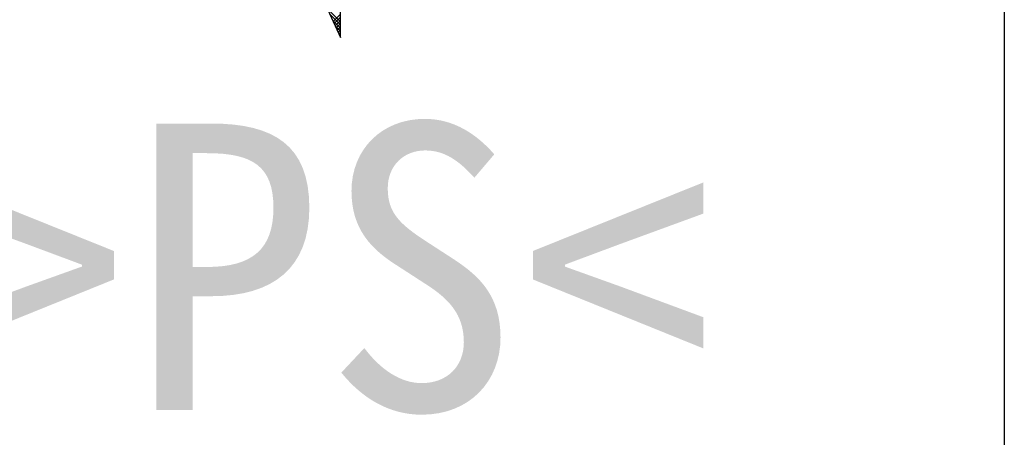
# Model space of a CAD drawing. Extents: x 641 to 1470, y 11 to 605.
# Tile 11 of 17: x 1265.18 to 1282.35, y 91.48 to 98.77. Entities that reach past the tile are written whole.
import ezdxf

# ---------------------------------------------------------------- set-up
doc = ezdxf.new("R2010")
doc.units = 0
doc.header["$MEASUREMENT"] = 0
doc.layers.get('0').update_dxf_attribs({"linetype": 'CONTINUOUS'})
doc.layers.add('M21-1', color=2, linetype='CONTINUOUS')
doc.layers.add('M8-2', color=2, linetype='CONTINUOUS')
doc.layers.add('粗实线', color=2, linetype='CONTINUOUS', lineweight=35)
doc.styles.add('宋体', font='txt')

msp = doc.modelspace()

# ---------------------------------------------------------------- linework, layer by layer
at = {"color": 7, "linetype": 'Continuous'}
for p, q in [((1270.7763, 98.453), (1270.7763, 100.2519)), ((1270.3282, 99.4279), (1270.7763, 98.453))]:
    msp.add_line(p, q, dxfattribs=at)
at = {"color": 2, "linetype": 'Continuous'}
for p, q in [((1270.5422, 98.9624), (1270.7763, 98.7283)), ((1270.5891, 98.8604), (1270.7763, 98.6731)), ((1270.636, 98.7583), (1270.7763, 98.618)), ((1270.6471, 98.7342), (1270.7763, 98.8634)), ((1270.6644, 98.6964), (1270.7763, 98.8082)), ((1270.6818, 98.6586), (1270.7763, 98.7531)), ((1270.6829, 98.6562), (1270.7763, 98.5628)), ((1270.6992, 98.6208), (1270.7763, 98.6979)), ((1270.7165, 98.583), (1270.7763, 98.6428)), ((1270.7298, 98.5541), (1270.7763, 98.5077)), ((1270.7339, 98.5452), (1270.7763, 98.5876)), ((1270.7513, 98.5075), (1270.7763, 98.5325)), ((1270.7687, 98.4697), (1270.7763, 98.4773))]:
    msp.add_line(p, q, dxfattribs=at)
at = {"layer": 'M21-1', "color": 1}
msp.add_lwpolyline([(1258.9155, 113.1111), (1282.3475, 113.1111), (1282.3475, 85.6958), (1258.9155, 85.6958)], close=True, dxfattribs=at)

# ---------------------------------------------------------------- texts
at = {"layer": 'M8-2', "color": 2, "insert": (1232.8081, 94.2599), "char_height": 4, "width": 23.926243, "attachment_point": 7}
msp.add_mtext('{\\W0.83;\\C1;材质及回收标志示意图}', dxfattribs=at)
at = {"layer": '粗实线', "color": 2, "style": '宋体'}
msp.add_text('>PS<', height=5, dxfattribs=at).set_placement((1263.6728, 91.9522))

doc.saveas('drawing.dxf')
